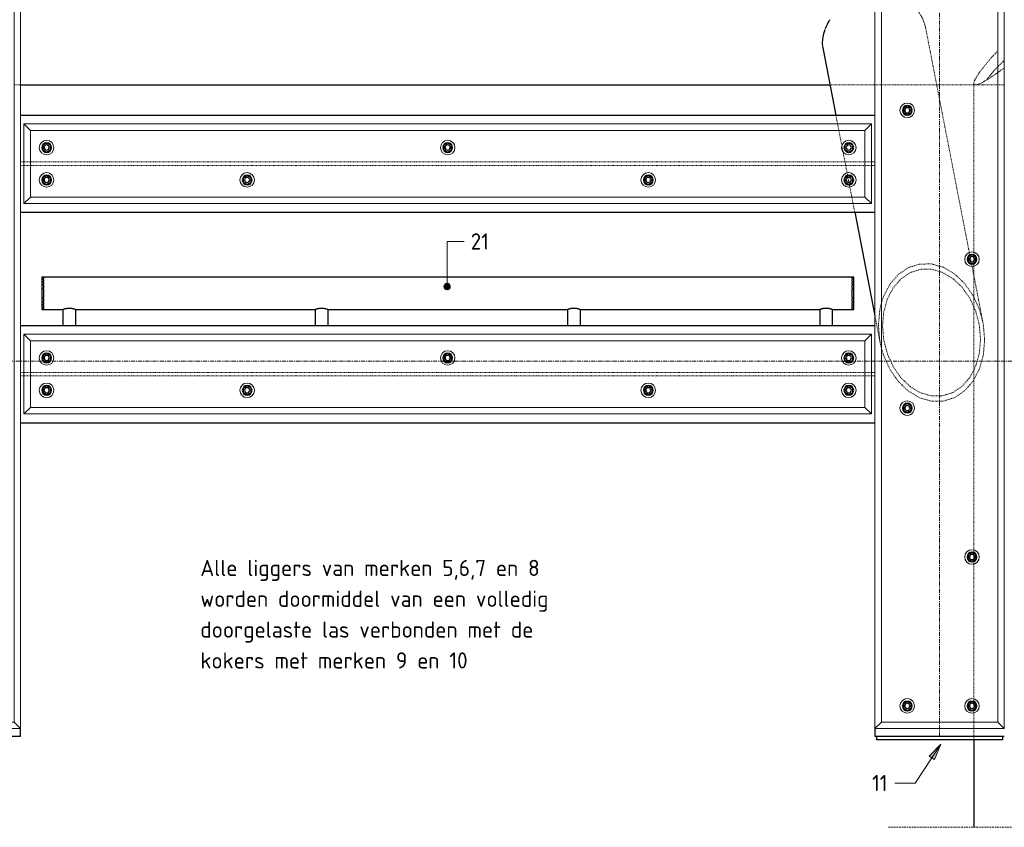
# Model space of a CAD drawing. Header units: millimetres. Extents: x -236694 to -141708, y -41476 to 103952.
# Tile 7 of 103: x -215737 to -212693, y -1440 to 1055. Entities that reach past the tile are written whole.
import ezdxf

# ---------------------------------------------------------------- set-up
doc = ezdxf.new("R2010")
doc.units = ezdxf.units.MM
for name, pattern in [('Dash dot', [15.875, 6.35, -4.7625, 0, -4.7625]), ('Grid Line', [22.225, 12.7, -3.175, 3.175, -3.175]), ('XX-HIDDEN', [4, 2, -2])]:
    doc.linetypes.add(name, pattern=pattern)
for name, color, linetype, lineweight in [('N-CO-BC-BETONVORM-G', 50, 'Continuous', 25), ('N-CO-BC-BETONVORM-G-1', 50, 'XX-HIDDEN', 18), ('N-CO-BC-BETONVORM-GN', 10, 'XX-HIDDEN', 18), ('N-CO-KC-KUNSTSTOFVORM-G', 7, 'Continuous', 13), ('N-CO-SC-STAALVORM-G', 10, 'Continuous', 25), ('X-XX-AL-CONSTRUCTIELIJN-G-1', 7, 'Grid Line', 18), ('X-XX-AL-CONSTRUCTIELIJN-G-2', 7, 'Dash dot', 18), ('X-XX-AL-T25-1', 250, 'Continuous', 13), ('X-XX-AL-T25-2', 7, 'Continuous', 13), ('X-XX-AL-VERWIJZING-G-1', 7, 'Grid Line', 18)]:
    doc.layers.add(name, color=color, linetype=linetype, lineweight=lineweight)
doc.styles.add('NLCS-ISO_1', font='NLCS-ISO.ttf', dxfattribs={"height": 50})

# ---------------------------------------------------------------- blocks, each defined once
blk = doc.blocks.new('GM_afdekklepje - GM_afdekklepje-V1-Doorsnede 1 dubbel geleidewerk')
at = {"layer": 'N-CO-SC-STAALVORM-G'}
for p, q in [((-246187.3, -190), (-246187.3, -200)), ((-246160.3, -200), (-246187.3, -200)), ((-245824.3, -200), (-246160.3, -200)), ((-245797.3, -200), (-245824.3, -200)), ((-245797.3, -200), (-245797.3, -190))]:
    blk.add_line(p, q, dxfattribs=at)
blk = doc.blocks.new('GM_Hakorit_3820 - GM_Hakorit_3820-3593615-Doorsnede 1 dubbel geleidewerk')
at = {"layer": 'N-CO-KC-KUNSTSTOFVORM-G'}
for p, q in [((-244651.6, 2665), (-244671.6, 2685)), ((-244671.6, 2684.9), (-244671.6, -1134.9)), ((-244671.5, 2685), (-244271.6, 2685)), ((-244271.6, 2685), (-244291.6, 2665)), ((-244271.6, 2684.9), (-244271.6, -1134.9)), ((-244291.6, 2665), (-244651.6, 2665)), ((-244651.6, 2665), (-244651.6, -1115)), ((-244291.6, 2665), (-244291.6, -1115)), ((-244671.6, -1135), (-244651.6, -1115)), ((-244651.6, -1115), (-244291.6, -1115)), ((-244291.6, -1115), (-244271.6, -1135)), ((-244271.6, -1135), (-244671.5, -1135))]:
    blk.add_line(p, q, dxfattribs=at)
for centre, start, end in [((-244571.6, 2615), 90, 270), ((-244571.6, 2615), 270, 90), ((-244371.6, 2615), 90, 270), ((-244371.6, 2615), 270, 90), ((-244371.6, 2155), 90, 270), ((-244371.6, 2155), 270, 90), ((-244571.6, 1695), 90, 270), ((-244571.6, 1695), 270, 90), ((-244371.6, 1235), 90, 270), ((-244371.6, 1235), 270, 90), ((-244571.6, 775), 90, 270), ((-244571.6, 775), 270, 90), ((-244371.6, 315), 90, 270), ((-244371.6, 315), 270, 90), ((-244571.6, -145), 90, 270), ((-244571.6, -145), 270, 90), ((-244371.6, -605), 90, 270), ((-244371.6, -605), 270, 90), ((-244571.6, -1065), 90, 270), ((-244571.6, -1065), 270, 90), ((-244371.6, -1065), 90, 270), ((-244371.6, -1065), 270, 90)]:
    blk.add_arc(centre, 22.5, start, end, dxfattribs=at)
blk = doc.blocks.new('GM_Hakorit_2620 - GM_Hakorit_2620-3643089-Doorsnede 1 dubbel geleidewerk')
at = {"layer": 'N-CO-KC-KUNSTSTOFVORM-G'}
for p, q in [((-244260.9, 2683), (-244240.9, 2663)), ((-244260.9, 2437.1), (-244260.9, 2682.9)), ((-241640.9, 2683), (-244260.8, 2683)), ((-241660.9, 2663), (-241640.9, 2683)), ((-241640.9, 2682.9), (-241640.9, 2437.1)), ((-241660.9, 2663), (-244240.9, 2663)), ((-244240.9, 2663), (-244240.9, 2457)), ((-241660.9, 2457), (-241660.9, 2663)), ((-244240.9, 2457), (-244260.9, 2437)), ((-241640.9, 2437), (-244260.8, 2437)), ((-241660.9, 2457), (-244240.9, 2457)), ((-241640.9, 2437), (-241660.9, 2457))]:
    blk.add_line(p, q, dxfattribs=at)
for centre, start, end in [((-244190.9, 2610), 0, 180), ((-242950.9, 2610), 360, 180), ((-241710.9, 2610), 0, 180), ((-244190.9, 2610), 180, 0), ((-242950.9, 2610), 180, 360), ((-241710.9, 2610), 180, 0), ((-244190.9, 2510), 0, 180), ((-243570.9, 2510), 360, 180), ((-242330.9, 2510), 360, 180), ((-241710.9, 2510), 0, 180), ((-244190.9, 2510), 180, 0), ((-243570.9, 2510), 180, 0), ((-242330.9, 2510), 180, 360), ((-241710.9, 2510), 180, 0)]:
    blk.add_arc(centre, 22.5, start, end, dxfattribs=at)
blk = doc.blocks.new('GM_Bouten_Moeren_Zeskant - M16-3610774-Doorsnede 1 dubbel geleidewerk')
at = {"layer": 'N-CO-SC-STAALVORM-G'}
for p, q in [((-248188.5, 2523.9), (-248200.5, 2516.9)), ((-248200.5, 2516.9), (-248200.5, 2503.1)), ((-248200.5, 2503.1), (-248188.5, 2496.1)), ((-248176.5, 2516.9), (-248188.5, 2523.9)), ((-248188.5, 2496.1), (-248176.5, 2503.1)), ((-248176.5, 2503.1), (-248176.5, 2516.9))]:
    blk.add_line(p, q, dxfattribs=at)
for radius, start, end in [(15, 0, 180), (15, 180, 0), (8, 0, 180), (8, 180, 0)]:
    blk.add_arc((-248188.5, 2510), radius, start, end, dxfattribs=at)
blk = doc.blocks.new('GM_Haalbuis_2500 - GM_Haalbuis_2500-3644146-Doorsnede 1 dubbel geleidewerk')
at = {"layer": 'N-CO-SC-STAALVORM-G'}
for p, q in [((-244200.9, 260), (-244205.9, 260)), ((-244205.9, 260), (-244205.9, 210)), ((-244200.9, 260), (-244200.9, 258.4)), ((-241700.9, 260), (-244200.9, 260)), ((-244200.9, 257.4), (-244200.9, 258.3)), ((-244200.9, 257.4), (-244200.9, 254.1)), ((-244200.9, 251.7), (-244200.9, 254.1)), ((-244200.9, 251.7), (-244200.9, 247)), ((-244200.9, 243.6), (-244200.9, 247)), ((-244200.9, 243.6), (-244200.9, 237.5)), ((-241695.9, 260), (-241700.9, 260)), ((-241700.9, 258.4), (-241700.9, 260)), ((-241700.9, 258.3), (-241700.9, 257.4)), ((-241700.9, 254.1), (-241700.9, 257.4)), ((-241700.9, 254.1), (-241700.9, 251.7)), ((-241700.9, 247), (-241700.9, 251.7)), ((-241700.9, 247), (-241700.9, 243.6)), ((-241700.9, 237.5), (-241700.9, 243.6)), ((-241695.9, 210), (-241695.9, 260)), ((-244200.9, 233.5), (-244200.9, 237.6)), ((-244200.9, 233.6), (-244200.9, 225.9)), ((-244200.9, 222.1), (-244200.9, 225.9)), ((-244200.9, 222.1), (-244200.9, 210)), ((-241700.9, 237.6), (-241700.9, 233.5)), ((-241700.9, 225.9), (-241700.9, 233.6)), ((-241700.9, 225.9), (-241700.9, 222.1)), ((-241700.9, 210), (-241700.9, 222.1)), ((-244205.9, 210), (-244205.9, 160)), ((-244200.9, 210), (-244200.9, 197.9)), ((-244200.9, 194.1), (-244200.9, 197.9)), ((-244200.9, 194.1), (-244200.9, 186.4)), ((-244200.9, 182.4), (-244200.9, 186.5)), ((-241700.9, 197.9), (-241700.9, 210)), ((-241700.9, 197.9), (-241700.9, 194.1)), ((-241700.9, 186.4), (-241700.9, 194.1)), ((-241700.9, 186.5), (-241700.9, 182.4)), ((-241695.9, 160), (-241695.9, 210)), ((-244205.9, 160), (-244200.9, 160)), ((-244200.9, 182.5), (-244200.9, 176.4)), ((-244200.9, 173), (-244200.9, 176.4)), ((-244200.9, 173), (-244200.9, 168.3)), ((-244200.9, 165.9), (-244200.9, 168.3)), ((-244200.9, 165.9), (-244200.9, 162.6)), ((-244200.9, 161.7), (-244200.9, 162.6)), ((-244200.9, 161.6), (-244200.9, 160)), ((-244200.9, 160), (-244139.6, 160)), ((-244140.9, 160), (-244140.9, 110)), ((-244102.2, 160), (-243359.6, 160)), ((-244100.9, 110), (-244100.9, 160)), ((-243360.9, 160), (-243360.9, 110)), ((-243322.2, 160), (-242579.6, 160)), ((-243320.9, 110), (-243320.9, 160)), ((-242580.9, 160), (-242580.9, 110)), ((-242542.2, 160), (-241799.6, 160)), ((-242540.9, 110), (-242540.9, 160)), ((-241800.9, 160), (-241800.9, 110)), ((-241762.2, 160), (-241700.9, 160)), ((-241760.9, 110), (-241760.9, 160)), ((-241700.9, 176.4), (-241700.9, 182.5)), ((-241700.9, 176.4), (-241700.9, 173)), ((-241700.9, 168.3), (-241700.9, 173)), ((-241700.9, 168.3), (-241700.9, 165.9)), ((-241700.9, 162.6), (-241700.9, 165.9)), ((-241700.9, 162.6), (-241700.9, 161.7)), ((-241700.9, 160), (-241700.9, 161.6)), ((-241700.9, 160), (-241695.9, 160))]:
    blk.add_line(p, q, dxfattribs=at)
for points, knots in [([(-244140.9, 160), (-244140.8, 160), (-244140.7, 160.1), (-244140.2, 160.3), (-244139.7, 160.5), (-244139, 160.7), (-244138.2, 161), (-244137.4, 161.3), (-244136.7, 161.5), (-244136.4, 161.6), (-244136.2, 161.7)], [-0.9884505, -0.9884505, -0.9884505, -0.9884505, -0.9444444, -0.9166667, -0.8888889, -0.8611111, -0.8333333, -0.8055556, -0.7916667, -0.7777778, -0.7777778, -0.7777778, -0.7777778]), ([(-244136.2, 161.7), (-244136, 161.7), (-244135.6, 161.9), (-244134.8, 162.1), (-244133.8, 162.4), (-244132.6, 162.7), (-244131.7, 162.9), (-244130.9, 163.1), (-244130.2, 163.2), (-244129.1, 163.4), (-244127.8, 163.7), (-244126.1, 163.9), (-244124.4, 164.1), (-244122.6, 164.1), (-244120.9, 164.2), (-244119.1, 164.1), (-244117.4, 164.1), (-244115.7, 163.9), (-244114, 163.7), (-244112.6, 163.4), (-244111.6, 163.2), (-244110.8, 163.1), (-244110.1, 162.9), (-244109.1, 162.7), (-244108, 162.4), (-244106.9, 162.1), (-244106.1, 161.9), (-244105.8, 161.7), (-244105.6, 161.7)], [-0.7777778, -0.7777778, -0.7777778, -0.7777778, -0.7638889, -0.75, -0.7222222, -0.6944444, -0.6805556, -0.6666667, -0.6527778, -0.6388889, -0.6111111, -0.5833333, -0.5555556, -0.5277778, -0.5, -0.4722222, -0.4444444, -0.4166667, -0.3888889, -0.3611111, -0.3472222, -0.3333333, -0.3194444, -0.3055556, -0.2777778, -0.25, -0.2361111, -0.2222222, -0.2222222, -0.2222222, -0.2222222]), ([(-244105.6, 161.7), (-244105.4, 161.6), (-244105, 161.5), (-244104.3, 161.3), (-244103.6, 161), (-244102.8, 160.7), (-244102.1, 160.5), (-244101.5, 160.3), (-244101.1, 160.1), (-244100.9, 160), (-244100.9, 160)], [-0.2222222, -0.2222222, -0.2222222, -0.2222222, -0.2083333, -0.1944444, -0.1666667, -0.1388889, -0.1111111, -0.0833333, -0.0555556, -0.0115545, -0.0115545, -0.0115545, -0.0115545]), ([(-243360.9, 160), (-243360.8, 160), (-243360.7, 160.1), (-243360.2, 160.3), (-243359.7, 160.5), (-243359, 160.7), (-243358.2, 161), (-243357.4, 161.3), (-243356.7, 161.5), (-243356.4, 161.6), (-243356.2, 161.7)], [-0.9884505, -0.9884505, -0.9884505, -0.9884505, -0.9444444, -0.9166667, -0.8888889, -0.8611111, -0.8333333, -0.8055556, -0.7916667, -0.7777778, -0.7777778, -0.7777778, -0.7777778]), ([(-243356.2, 161.7), (-243356, 161.7), (-243355.6, 161.9), (-243354.8, 162.1), (-243353.8, 162.4), (-243352.6, 162.7), (-243351.7, 162.9), (-243350.9, 163.1), (-243350.2, 163.2), (-243349.1, 163.4), (-243347.8, 163.7), (-243346.1, 163.9), (-243344.4, 164.1), (-243342.6, 164.1), (-243340.9, 164.2), (-243339.1, 164.1), (-243337.4, 164.1), (-243335.7, 163.9), (-243334, 163.7), (-243332.6, 163.4), (-243331.6, 163.2), (-243330.8, 163.1), (-243330.1, 162.9), (-243329.1, 162.7), (-243328, 162.4), (-243326.9, 162.1), (-243326.1, 161.9), (-243325.8, 161.7), (-243325.6, 161.7)], [-0.7777778, -0.7777778, -0.7777778, -0.7777778, -0.7638889, -0.75, -0.7222222, -0.6944444, -0.6805556, -0.6666667, -0.6527778, -0.6388889, -0.6111111, -0.5833333, -0.5555556, -0.5277778, -0.5, -0.4722222, -0.4444444, -0.4166667, -0.3888889, -0.3611111, -0.3472222, -0.3333333, -0.3194444, -0.3055556, -0.2777778, -0.25, -0.2361111, -0.2222222, -0.2222222, -0.2222222, -0.2222222]), ([(-243325.6, 161.7), (-243325.4, 161.6), (-243325, 161.5), (-243324.3, 161.3), (-243323.6, 161), (-243322.8, 160.7), (-243322.1, 160.5), (-243321.5, 160.3), (-243321.1, 160.1), (-243320.9, 160), (-243320.9, 160)], [-0.2222222, -0.2222222, -0.2222222, -0.2222222, -0.2083333, -0.1944444, -0.1666667, -0.1388889, -0.1111111, -0.0833333, -0.0555556, -0.0115545, -0.0115545, -0.0115545, -0.0115545]), ([(-242580.9, 160), (-242580.8, 160), (-242580.7, 160.1), (-242580.2, 160.3), (-242579.7, 160.5), (-242579, 160.7), (-242578.2, 161), (-242577.4, 161.3), (-242576.7, 161.5), (-242576.4, 161.6), (-242576.2, 161.7)], [-0.9884505, -0.9884505, -0.9884505, -0.9884505, -0.9444444, -0.9166667, -0.8888889, -0.8611111, -0.8333333, -0.8055556, -0.7916667, -0.7777778, -0.7777778, -0.7777778, -0.7777778]), ([(-242576.2, 161.7), (-242576, 161.7), (-242575.6, 161.9), (-242574.8, 162.1), (-242573.8, 162.4), (-242572.6, 162.7), (-242571.7, 162.9), (-242570.9, 163.1), (-242570.2, 163.2), (-242569.1, 163.4), (-242567.8, 163.7), (-242566.1, 163.9), (-242564.4, 164.1), (-242562.6, 164.1), (-242560.9, 164.2), (-242559.1, 164.1), (-242557.4, 164.1), (-242555.7, 163.9), (-242554, 163.7), (-242552.6, 163.4), (-242551.6, 163.2), (-242550.8, 163.1), (-242550.1, 162.9), (-242549.1, 162.7), (-242548, 162.4), (-242546.9, 162.1), (-242546.1, 161.9), (-242545.8, 161.7), (-242545.6, 161.7)], [-0.7777778, -0.7777778, -0.7777778, -0.7777778, -0.7638889, -0.75, -0.7222222, -0.6944444, -0.6805556, -0.6666667, -0.6527778, -0.6388889, -0.6111111, -0.5833333, -0.5555556, -0.5277778, -0.5, -0.4722222, -0.4444444, -0.4166667, -0.3888889, -0.3611111, -0.3472222, -0.3333333, -0.3194444, -0.3055556, -0.2777778, -0.25, -0.2361111, -0.2222222, -0.2222222, -0.2222222, -0.2222222]), ([(-242545.6, 161.7), (-242545.4, 161.6), (-242545, 161.5), (-242544.3, 161.3), (-242543.6, 161), (-242542.8, 160.7), (-242542.1, 160.5), (-242541.5, 160.3), (-242541.1, 160.1), (-242540.9, 160), (-242540.9, 160)], [-0.2222222, -0.2222222, -0.2222222, -0.2222222, -0.2083333, -0.1944444, -0.1666667, -0.1388889, -0.1111111, -0.0833333, -0.0555556, -0.0115545, -0.0115545, -0.0115545, -0.0115545]), ([(-241800.9, 160), (-241800.8, 160), (-241800.7, 160.1), (-241800.2, 160.3), (-241799.7, 160.5), (-241799, 160.7), (-241798.2, 161), (-241797.4, 161.3), (-241796.7, 161.5), (-241796.4, 161.6), (-241796.2, 161.7)], [-0.9884505, -0.9884505, -0.9884505, -0.9884505, -0.9444444, -0.9166667, -0.8888889, -0.8611111, -0.8333333, -0.8055556, -0.7916667, -0.7777778, -0.7777778, -0.7777778, -0.7777778]), ([(-241796.2, 161.7), (-241796, 161.7), (-241795.6, 161.9), (-241794.8, 162.1), (-241793.8, 162.4), (-241792.6, 162.7), (-241791.7, 162.9), (-241790.9, 163.1), (-241790.2, 163.2), (-241789.1, 163.4), (-241787.8, 163.7), (-241786.1, 163.9), (-241784.4, 164.1), (-241782.6, 164.1), (-241780.9, 164.2), (-241779.1, 164.1), (-241777.4, 164.1), (-241775.7, 163.9), (-241774, 163.7), (-241772.6, 163.4), (-241771.6, 163.2), (-241770.8, 163.1), (-241770.1, 162.9), (-241769.1, 162.7), (-241768, 162.4), (-241766.9, 162.1), (-241766.1, 161.9), (-241765.8, 161.7), (-241765.6, 161.7)], [-0.7777778, -0.7777778, -0.7777778, -0.7777778, -0.7638889, -0.75, -0.7222222, -0.6944444, -0.6805556, -0.6666667, -0.6527778, -0.6388889, -0.6111111, -0.5833333, -0.5555556, -0.5277778, -0.5, -0.4722222, -0.4444444, -0.4166667, -0.3888889, -0.3611111, -0.3472222, -0.3333333, -0.3194444, -0.3055556, -0.2777778, -0.25, -0.2361111, -0.2222222, -0.2222222, -0.2222222, -0.2222222]), ([(-241765.6, 161.7), (-241765.4, 161.6), (-241765, 161.5), (-241764.3, 161.3), (-241763.6, 161), (-241762.8, 160.7), (-241762.1, 160.5), (-241761.5, 160.3), (-241761.1, 160.1), (-241760.9, 160), (-241760.9, 160)], [-0.2222222, -0.2222222, -0.2222222, -0.2222222, -0.2083333, -0.1944444, -0.1666667, -0.1388889, -0.1111111, -0.0833333, -0.0555556, -0.0115545, -0.0115545, -0.0115545, -0.0115545])]:
    blk.add_open_spline(points, degree=3, knots=knots, dxfattribs=at)
blk = doc.blocks.new('NLI_Balk_Buis - ø813_20-3690250-Doorsnede 1 dubbel geleidewerk')
at = {"layer": 'N-CO-BC-BETONVORM-GN'}
for p, q in [((-244291.5, 853.5), (-244271.6, 853.5)), ((-241769.1, 853.5), (-241630.2, 853.5)), ((-241630.1, 853.5), (-241610.2, 853.5)), ((-241610.1, 853.5), (-241439.2, 853.5)), ((-241439.1, 853.5), (-241250.2, 853.5)), ((-241250.1, 853.5), (-241230.2, 853.5))]:
    blk.add_line(p, q, dxfattribs=at)
at = {"layer": 'N-CO-SC-STAALVORM-G'}
blk.add_line((-244271.6, 853.5), (-241769.2, 853.5), dxfattribs=at)
blk = doc.blocks.new('NLI_Balk_H - HEB300-V11-Doorsnede 1 dubbel geleidewerk')
at = {"layer": 'N-CO-BC-BETONVORM-GN'}
for p, q in [((-244260.9, 1265.5), (-244271.6, 1265.5)), ((-244260.9, 1254.5), (-244271.6, 1254.5)), ((-244240.9, 1265.5), (-244260.8, 1265.5)), ((-244240.9, 1254.5), (-244260.8, 1254.5)), ((-241660.9, 1265.5), (-244240.8, 1265.5)), ((-241660.9, 1254.5), (-244240.8, 1254.5)), ((-241640.9, 1265.5), (-241660.8, 1265.5)), ((-241640.9, 1254.5), (-241660.8, 1254.5)), ((-241630.2, 1265.5), (-241640.9, 1265.5)), ((-241630.2, 1254.5), (-241640.9, 1254.5))]:
    blk.add_line(p, q, dxfattribs=at)

msp = doc.modelspace()

# ---------------------------------------------------------------- hatches: boundary and pattern name
at = {"layer": 'X-XX-AL-T25-1'}
h = msp.add_hatch(color=256, dxfattribs=at)
edge = h.paths.add_edge_path(flags=0)
edge.add_arc((-214415.4, 230.4), 10, 0, 360)
msp.add_hatch(color=256, dxfattribs=at).paths.add_polyline_path([(-212889.4, -1183.6), (-212925.3, -1219.8), (-212908.6, -1230.8)], flags=0)

# ---------------------------------------------------------------- linework, layer by layer
at = {"layer": 'N-CO-BC-BETONVORM-GN'}
for p, q in [((-212801, 335.8), (-212936.1, 1030)), ((-212787.1, 858.4), (-212787.1, 853.5)), ((-212787.1, 853.5), (-212787.1, 336.8)), ((-213213.5, 760), (-213208.3, 733)), ((-213208.3, 733), (-213204.4, 713)), ((-213204.4, 713), (-213195.2, 665.9)), ((-213195.2, 665.7), (-213191.5, 647)), ((-213191.5, 646.8), (-213185.4, 615.5)), ((-213185.4, 615.5), (-213183.3, 604.5)), ((-213183.2, 604.5), (-213178.8, 581.8)), ((-213178.8, 581.7), (-213177.4, 574.5)), ((-213177.4, 574.4), (-213176.9, 571.9)), ((-213176.9, 571.8), (-213176.1, 567.6)), ((-213176, 567.5), (-213173.1, 552.1)), ((-213173, 552), (-213172.1, 547)), ((-213172, 546.9), (-213171.7, 545.3)), ((-213171.7, 545.2), (-213170.3, 538)), ((-213170.3, 537.9), (-213164.3, 507)), ((-213164.3, 507), (-213160.4, 487)), ((-213160.4, 487), (-213155.1, 460)), ((-212799.5, 328.4), (-212800.9, 335.7)), ((-212787.1, 336.7), (-212787.1, 328.8)), ((-212798.9, 325.4), (-212799.5, 328.3)), ((-212798.1, 321), (-212798.9, 325.3)), ((-212795.5, 307.6), (-212798.1, 320.9)), ((-212794.4, 302.1), (-212795.4, 307.5)), ((-212787.1, 328.7), (-212787.1, 325.6)), ((-212787.1, 325.5), (-212787.1, 320.7)), ((-212787.1, 320.6), (-212787.1, 309.4)), ((-212787.1, 309.3), (-212787.1, 304.5)), ((-212794, 300.2), (-212794.4, 302)), ((-212792.5, 292.6), (-212794, 300.1)), ((-212758.8, 119.3), (-212792.5, 292.5)), ((-212787.1, 304.4), (-212787.1, 301.3)), ((-212787.1, 301.2), (-212787.1, 293.3)), ((-212787.1, 293.2), (-212787.1, 264.8)), ((-212787.1, 264.5), (-212787.1, 198.3)), ((-212787.1, 198.1), (-212787.1, 168.9)), ((-212787.1, 168.6), (-212787.1, -28.1)), ((-213092.7, 139.5), (-213076.7, 57.5)), ((-213072.8, 40.3), (-213076.7, 57.4)), ((-212787.1, -28.3), (-212787.1, -57.6)), ((-212787.1, -57.8), (-212787.1, -583.2)), ((-212787.1, -583.3), (-212787.1, -591.2)), ((-212787.1, -591.3), (-212787.1, -594.4)), ((-212787.1, -594.5), (-212787.1, -599.3)), ((-212787.1, -599.4), (-212787.1, -610.6)), ((-212787.1, -610.7), (-212787.1, -615.5)), ((-212787.1, -615.6), (-212787.1, -618.7)), ((-212787.1, -618.8), (-212787.1, -626.7)), ((-212787.1, -626.8), (-212787.1, -1043.2)), ((-212787.1, -1043.3), (-212787.1, -1051.2)), ((-212787.1, -1051.3), (-212787.1, -1054.4)), ((-212787.1, -1054.5), (-212787.1, -1059.3)), ((-212787.1, -1059.4), (-212787.1, -1070.6)), ((-212787.1, -1070.7), (-212787.1, -1075.5)), ((-212787.1, -1075.6), (-212787.1, -1078.7)), ((-212787.1, -1078.8), (-212787.1, -1086.7)), ((-212787.1, -1086.8), (-212787.1, -1115)), ((-212787.1, -1115), (-212787.1, -1135)), ((-212787.1, -1135), (-212787.1, -1160)), ((-212787.1, -1160), (-212787.1, -1170))]:
    msp.add_line(p, q, dxfattribs=at)
at = {"layer": 'N-CO-BC-BETONVORM-GN', "flags": 128}
for points in [[(-213072.7, 180), (-213065.7, 200.9), (-213046.1, 238.4), (-213020.1, 268.3), (-212989, 289.3), (-212954.3, 300.1), (-212917.8, 300.4), (-212881.2, 290), (-212846.5, 269.5), (-212815.4, 239.9), (-212789.4, 202.7), (-212769.9, 159.8), (-212759, 120.3)], [(-212766.3, 67.4), (-212770.1, 111.4), (-212781.3, 154.3), (-212799.3, 193.9), (-212823.3, 228.2), (-212852, 255.5), (-212884.1, 274.4), (-212917.8, 284), (-212951.5, 283.8), (-212983.5, 273.7), (-213012.2, 254.4), (-213036.2, 226.8), (-213054.3, 192.2), (-213065.5, 152.4), (-213069.3, 109.4)], [(-213082, 111.2), (-213077.8, 157.8), (-213072.8, 179.6)], [(-213077.3, 60.4), (-213077.8, 63.5), (-213082, 111.2)], [(-213069.3, 109.4), (-213065.5, 65.4), (-213054.3, 22.5), (-213036.2, -17.1), (-213012.2, -51.4), (-212983.5, -78.7), (-212951.5, -97.6), (-212917.8, -107.2), (-212884.1, -107), (-212852, -97), (-212823.3, -77.6), (-212799.3, -50), (-212781.3, -15.4), (-212770.1, 24.4), (-212766.3, 67.4)], [(-212758.8, 119.3), (-212757.7, 113.3), (-212753.6, 65.6)], [(-212753.6, 65.6), (-212757.7, 19), (-212769.9, -24.1), (-212789.4, -61.6), (-212815.4, -91.5), (-212846.5, -112.5), (-212881.2, -123.3), (-212917.8, -123.6), (-212954.3, -113.2), (-212989, -92.7), (-213020.1, -63.1), (-213046.1, -25.9), (-213065.7, 17), (-213072.7, 39.8)]]:
    msp.add_lwpolyline(points, dxfattribs=at)
at = {"layer": 'N-CO-BC-BETONVORM-GN'}
for points, knots in [([(-212936.1, 1030), (-212936.3, 1031), (-212937.8, 1037.9), (-212941.8, 1050.8), (-212950.2, 1068.2), (-212961.4, 1084.6), (-212975.1, 1099.8), (-212991, 1113.3), (-213008.8, 1124.8), (-213028.3, 1133.9), (-213049.1, 1140.1), (-213064.2, 1142.4), (-213072.1, 1142.9), (-213072.7, 1142.9)], [0.0797428, 0.0797428, 0.0797428, 0.0797428, 0.0869565, 0.1304348, 0.173913, 0.2173913, 0.2608696, 0.3043478, 0.3478261, 0.3913043, 0.4347826, 0.4782609, 0.4818855, 0.4818855, 0.4818855, 0.4818855]), ([(-213245.9, 1028.9), (-213246.6, 1027.3), (-213247.2, 1025.6), (-213247.9, 1023.9), (-213247.9, 1023.9)], [0.92290219, 0.92290219, 0.92290219, 0.92290219, 0.93478261, 0.93521805, 0.93521805, 0.93521805, 0.93521805]), ([(-212782.1, 853.5), (-212783.7, 853.5), (-212786.2, 854.3), (-212788, 859), (-212784, 870.4), (-212770.4, 891.5), (-212749.4, 918.3), (-212729.8, 940.8), (-212718.1, 953.5), (-212716.3, 955.4)], [0.0009688, 0.0009688, 0.0009688, 0.0009688, 0.0232558, 0.0465116, 0.0930233, 0.1395349, 0.1860465, 0.2325581, 0.2405797, 0.2405797, 0.2405797, 0.2405797]), ([(-212692.9, 929.3), (-212697.6, 924.8), (-212704.5, 918.1), (-212710.9, 911.7), (-212712.9, 909.6)], [0.76447496, 0.76447496, 0.76447496, 0.76447496, 0.78947368, 0.80251484, 0.80251484, 0.80251484, 0.80251484]), ([(-212712.9, 891.9), (-212718.2, 888.1), (-212728.9, 880.8), (-212743.4, 871.3), (-212756.3, 863.5), (-212767.3, 857.8), (-212775.9, 854.3), (-212780, 853.5), (-212781.7, 853.5)], [0.8615098, 0.8615098, 0.8615098, 0.8615098, 0.8837209, 0.9069767, 0.9302326, 0.9534884, 0.9767442, 0.9990312, 0.9990312, 0.9990312, 0.9990312]), ([(-212713, 909.5), (-212719.4, 903), (-212732.5, 888.5), (-212742, 876.2), (-212745.8, 870.2), (-212746, 869.8)], [0.80272139, 0.80272139, 0.80272139, 0.80272139, 0.84210526, 0.89473684, 0.89883064, 0.89883064, 0.89883064, 0.89883064]), ([(-212692.9, 906.3), (-212693.4, 905.9), (-212700, 901), (-212706.7, 896.3), (-212712.5, 892.1), (-212712.8, 892)], [0.83517147, 0.83517147, 0.83517147, 0.83517147, 0.8372093, 0.86046512, 0.86136808, 0.86136808, 0.86136808, 0.86136808])]:
    msp.add_open_spline(points, degree=3, knots=knots, dxfattribs=at)
for points in [[(-212936, 1029.4), (-212936, 1029.4), (-212936, 1029.5), (-212936, 1029.6)], [(-213255, 974.3), (-213254.9, 973.3), (-213254.8, 972.3), (-213254.6, 971.2)], [(-213254.3, 1000), (-213254.3, 999.6), (-213254.4, 999.1), (-213254.4, 998.7)]]:
    msp.add_open_spline(points, degree=3, dxfattribs=at)
at = {"layer": 'N-CO-SC-STAALVORM-G'}
for p, q in [((-213254.1, 968.1), (-213213.5, 760)), ((-215734.2, 760), (-213092.8, 760)), ((-215734.2, 460), (-213092.8, 460)), ((-213155.1, 460), (-213092.8, 140.1)), ((-215734.2, 110), (-213092.8, 110)), ((-215734.2, -190), (-213092.8, -190)), ((-215734.2, -1160), (-215734.2, -1135)), ((-213092.8, -1135), (-213092.8, -1160)), ((-215734.2, -1160), (-215766.2, -1160)), ((-213060.8, -1160), (-213092.8, -1160)), ((-212724.8, -1160), (-213060.8, -1160)), ((-212787.1, -1170), (-212787.1, -1440)), ((-212692.8, -1160), (-212724.8, -1160))]:
    msp.add_line(p, q, dxfattribs=at)
msp.add_open_spline([(-213232.3, 1055), (-213233.2, 1053.6), (-213238.5, 1045), (-213242.9, 1036.2), (-213245.9, 1029)], degree=3, knots=[0.85904745, 0.85904745, 0.85904745, 0.85904745, 0.86956522, 0.92280563, 0.92280563, 0.92280563, 0.92280563], dxfattribs=at)
for points in [[(-213247.9, 1023.8), (-213250.9, 1015.8), (-213253, 1007.8), (-213254.2, 1000)], [(-213254.6, 997.8), (-213255.7, 989.6), (-213255.8, 981.8), (-213255, 974.4)], [(-213254.4, 998.7), (-213254.5, 998.4), (-213254.5, 998.1), (-213254.6, 997.8)], [(-213254.6, 971.2), (-213254.4, 970.2), (-213254.3, 969.1), (-213254.1, 968.1)], [(-213253.7, 966.2), (-213253.6, 966), (-213253.6, 965.8), (-213253.5, 965.6)]]:
    msp.add_open_spline(points, degree=3, dxfattribs=at)
at = {"layer": 'X-XX-AL-CONSTRUCTIELIJN-G-1'}
msp.add_line((-212892.8, -1160), (-212892.8, 2710), dxfattribs=at)
at = {"layer": 'X-XX-AL-CONSTRUCTIELIJN-G-2'}
msp.add_line((-211798.8, -1440), (-213058.8, -1440), dxfattribs=at)
at = {"layer": 'X-XX-AL-T25-1'}
for p, q in [((-214415.4, 369.9), (-214362.5, 369.9)), ((-214415.4, 230.4), (-214415.4, 369.9)), ((-212889.4, -1183.6), (-212968.6, -1303.2)), ((-212889.4, -1183.6), (-212925.3, -1219.8)), ((-212908.6, -1230.8), (-212889.4, -1183.6)), ((-212925.3, -1219.8), (-212908.6, -1230.8)), ((-213030, -1303.2), (-213031.3, -1303.2)), ((-212968.6, -1303.2), (-213030, -1303.2))]:
    msp.add_line(p, q, dxfattribs=at)
msp.add_circle((-214415.4, 230.4), 10, dxfattribs=at)
at = {"layer": 'X-XX-AL-VERWIJZING-G-1'}
msp.add_line((-222082.5, 0), (-209105.8, 0), dxfattribs=at)

# ---------------------------------------------------------------- block references
at = {"layer": 'N-CO-BC-BETONVORM-G'}
for name, p in [('GM_Hakorit_3820 - GM_Hakorit_3820-3593615-Doorsnede 1 dubbel geleidewerk', (28537.4, 0)), ('GM_Hakorit_3820 - GM_Hakorit_3820-3593615-Doorsnede 1 dubbel geleidewerk', (31578.8, 0)), ('GM_Bouten_Moeren_Zeskant - M16-3610774-Doorsnede 1 dubbel geleidewerk', (35195.7, -1735)), ('GM_Hakorit_2620 - GM_Hakorit_2620-3643089-Doorsnede 1 dubbel geleidewerk', (28537.4, -1950)), ('GM_Bouten_Moeren_Zeskant - M16-3610774-Doorsnede 1 dubbel geleidewerk', (32535, -1850)), ('GM_Bouten_Moeren_Zeskant - M16-3610774-Doorsnede 1 dubbel geleidewerk', (33775, -1850)), ('GM_Bouten_Moeren_Zeskant - M16-3610774-Doorsnede 1 dubbel geleidewerk', (35015, -1850)), ('GM_Bouten_Moeren_Zeskant - M16-3610774-Doorsnede 1 dubbel geleidewerk', (32535, -1950)), ('GM_Bouten_Moeren_Zeskant - M16-3610774-Doorsnede 1 dubbel geleidewerk', (33155, -1950)), ('GM_Bouten_Moeren_Zeskant - M16-3610774-Doorsnede 1 dubbel geleidewerk', (34395, -1950)), ('GM_Bouten_Moeren_Zeskant - M16-3610774-Doorsnede 1 dubbel geleidewerk', (35015, -1950)), ('GM_Bouten_Moeren_Zeskant - M16-3610774-Doorsnede 1 dubbel geleidewerk', (35395.7, -2195)), ('GM_Haalbuis_2500 - GM_Haalbuis_2500-3644146-Doorsnede 1 dubbel geleidewerk', (28537.4, 0)), ('GM_Hakorit_2620 - GM_Hakorit_2620-3643089-Doorsnede 1 dubbel geleidewerk', (28537.4, -2600)), ('GM_Bouten_Moeren_Zeskant - M16-3610774-Doorsnede 1 dubbel geleidewerk', (32535, -2500)), ('GM_Bouten_Moeren_Zeskant - M16-3610774-Doorsnede 1 dubbel geleidewerk', (33775, -2500)), ('GM_Bouten_Moeren_Zeskant - M16-3610774-Doorsnede 1 dubbel geleidewerk', (35015, -2500)), ('GM_Bouten_Moeren_Zeskant - M16-3610774-Doorsnede 1 dubbel geleidewerk', (32535, -2600)), ('GM_Bouten_Moeren_Zeskant - M16-3610774-Doorsnede 1 dubbel geleidewerk', (33155, -2600)), ('GM_Bouten_Moeren_Zeskant - M16-3610774-Doorsnede 1 dubbel geleidewerk', (34395, -2600)), ('GM_Bouten_Moeren_Zeskant - M16-3610774-Doorsnede 1 dubbel geleidewerk', (35015, -2600)), ('GM_Bouten_Moeren_Zeskant - M16-3610774-Doorsnede 1 dubbel geleidewerk', (35195.7, -2655)), ('GM_Bouten_Moeren_Zeskant - M16-3610774-Doorsnede 1 dubbel geleidewerk', (35395.7, -3115)), ('GM_Bouten_Moeren_Zeskant - M16-3610774-Doorsnede 1 dubbel geleidewerk', (35195.7, -3575)), ('GM_Bouten_Moeren_Zeskant - M16-3610774-Doorsnede 1 dubbel geleidewerk', (35395.7, -3575)), ('GM_afdekklepje - GM_afdekklepje-V1-Doorsnede 1 dubbel geleidewerk', (33099.5, -970))]:
    msp.add_blockref(name, p, dxfattribs=at)
at = {"layer": 'N-CO-BC-BETONVORM-G-1'}
for name, p in [('NLI_Balk_Buis - ø813_20-3690250-Doorsnede 1 dubbel geleidewerk', (28537.4, 0)), ('NLI_Balk_H - HEB300-V11-Doorsnede 1 dubbel geleidewerk', (28537.4, -650)), ('NLI_Balk_H - HEB300-V11-Doorsnede 1 dubbel geleidewerk', (28537.4, -1300))]:
    msp.add_blockref(name, p, dxfattribs=at)

# ---------------------------------------------------------------- texts
at = {"layer": 'X-XX-AL-T25-2', "char_height": 50, "attachment_point": 1, "style": 'NLCS-ISO_1'}
for s, insert, width in [('21', (-214342.5, 394.9), 73.755), ('Alle liggers van merken 5,6,7 en 8 ', (-215178.2, -613.7), 1351.645), ('worden doormiddel van een volledig ', (-215178.2, -709), 1383.713), ('doorgelaste las verbonden met de ', (-215178.2, -804.2), 1343.628), ('kokers met merken 9 en 10', (-215178.2, -899.5), 1040.59), ('11', (-213101.6, -1278.2), 60.928)]:
    msp.add_mtext(s, dxfattribs=dict(at, insert=insert, width=width))

doc.saveas('drawing.dxf')
